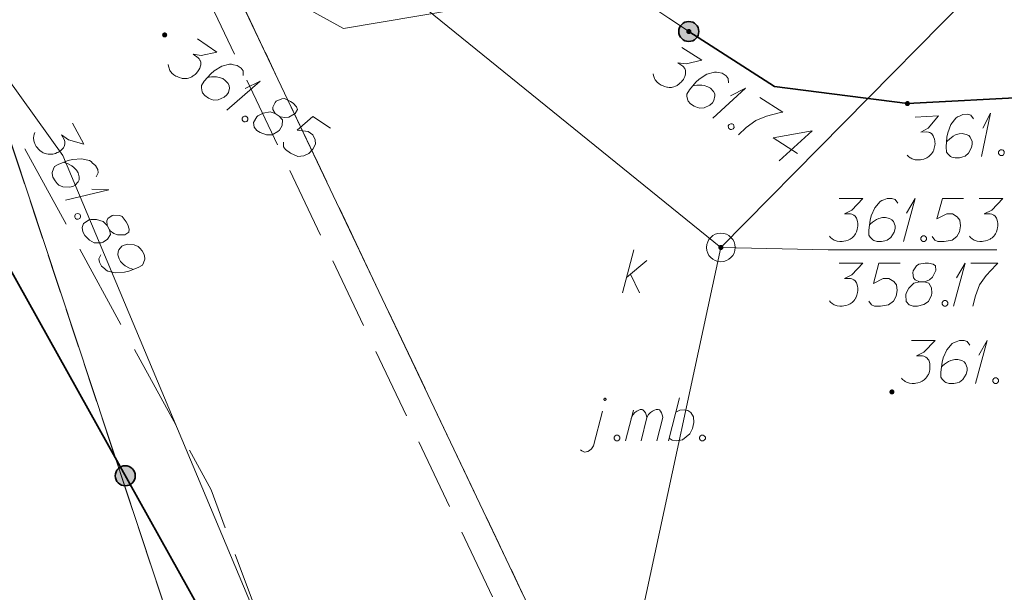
# Model space of a CAD drawing. Header units: metres. Extents: x 5554594 to 5556205, y 5636132 to 5636668.
# Tile 158 of 168: x 5555513 to 5555531, y 5636418 to 5636428. Entities that reach past the tile are written whole.
import ezdxf

# ---------------------------------------------------------------- set-up
doc = ezdxf.new("R2010")
doc.units = ezdxf.units.M
doc.header["$MEASUREMENT"] = 0
doc.header["$XCLIPFRAME"] = 0
for name, pattern in [('05-linia 2.5 1', [1.75, 1.25, -0.5]), ('L_0_06', [2, 1.5, -0.5]), ('PRZER1-1', [2, 1, -1]), ('PRZER3-1', [4, 3, -1])]:
    doc.linetypes.add(name, pattern=pattern)
for name, color, linetype, lineweight in [('#digitalizacja', 7, 'Continuous', 18), ('#RASTER', 7, 'Continuous', 18), ('#skartowane', 7, 'Continuous', 18), ('#ZUDP', 7, 'Continuous', 18)]:
    doc.layers.add(name, color=color, linetype=linetype, lineweight=lineweight)
for name, color, linetype, lineweight, true_color in [('GESDZI', 18, 'Continuous', 18, 0x0a0909), ('GESKKL', 96, 'PRZER3-1', 18, 0x008000), ('GESUZY', 96, 'PRZER1-1', 18, 0x008000), ('GULENN', 1, 'Continuous', 18, 0xff0000)]:
    doc.layers.add(name, color=color, linetype=linetype, lineweight=lineweight, true_color=true_color)
picture_1 = doc.add_image_def('image2.tif', size_in_pixel=(18897, 11811))

# ---------------------------------------------------------------- blocks, each defined once
blk = doc.blocks.new('*U261')
at = {"layer": '#skartowane', "color": 7, "linetype": 'ByBlock', "lineweight": 18}
blk.add_line((5555523.374, 5636420.686), (5555523.533, 5636421.295), dxfattribs=at)
at = {"layer": '#skartowane', "color": 7, "linetype": 'ByBlock', "lineweight": 18, "flags": 128}
for points in [[(5555523.593, 5636421.501), (5555523.593, 5636421.503), (5555523.593, 5636421.505), (5555523.593, 5636421.507), (5555523.592, 5636421.509), (5555523.591, 5636421.511), (5555523.59, 5636421.512), (5555523.589, 5636421.514), (5555523.587, 5636421.515), (5555523.586, 5636421.516), (5555523.584, 5636421.517), (5555523.582, 5636421.518), (5555523.581, 5636421.519), (5555523.579, 5636421.52), (5555523.577, 5636421.52), (5555523.575, 5636421.52), (5555523.573, 5636421.52), (5555523.571, 5636421.52), (5555523.569, 5636421.519), (5555523.567, 5636421.518), (5555523.565, 5636421.517), (5555523.564, 5636421.516), (5555523.562, 5636421.515), (5555523.561, 5636421.514), (5555523.56, 5636421.512), (5555523.559, 5636421.511), (5555523.558, 5636421.509), (5555523.557, 5636421.507), (5555523.556, 5636421.505), (5555523.556, 5636421.503), (5555523.556, 5636421.501), (5555523.556, 5636421.499), (5555523.556, 5636421.497), (5555523.557, 5636421.496), (5555523.558, 5636421.494), (5555523.559, 5636421.492), (5555523.56, 5636421.49), (5555523.561, 5636421.489), (5555523.562, 5636421.487), (5555523.564, 5636421.486), (5555523.565, 5636421.485), (5555523.567, 5636421.484), (5555523.569, 5636421.484), (5555523.571, 5636421.483), (5555523.573, 5636421.483), (5555523.575, 5636421.483), (5555523.577, 5636421.483), (5555523.579, 5636421.483), (5555523.581, 5636421.484), (5555523.582, 5636421.484), (5555523.584, 5636421.485), (5555523.586, 5636421.486), (5555523.587, 5636421.487), (5555523.589, 5636421.489), (5555523.59, 5636421.49), (5555523.591, 5636421.492), (5555523.592, 5636421.494), (5555523.593, 5636421.496), (5555523.593, 5636421.497), (5555523.593, 5636421.499), (5555523.593, 5636421.501)], [(5555523.15, 5636420.616), (5555523.173, 5636420.598), (5555523.22, 5636420.58), (5555523.274, 5636420.586), (5555523.303, 5636420.604), (5555523.339, 5636420.633), (5555523.374, 5636420.686)]]:
    blk.add_lwpolyline(points, dxfattribs=at)
blk = doc.blocks.new('*U262')
at = {"layer": '#skartowane', "color": 7, "linetype": 'ByBlock', "lineweight": 18}
for p, q in [((5555523.935, 5636420.775), (5555524.071, 5636421.312)), ((5555524.207, 5636420.775), (5555524.307, 5636421.183))]:
    blk.add_line(p, q, dxfattribs=at)
at = {"layer": '#skartowane', "color": 7, "linetype": 'ByBlock', "lineweight": 18, "flags": 128}
blk.add_lwpolyline([(5555524.035, 5636421.171), (5555524.065, 5636421.236), (5555524.094, 5636421.271), (5555524.13, 5636421.295), (5555524.165, 5636421.312), (5555524.189, 5636421.324), (5555524.224, 5636421.324), (5555524.236, 5636421.318), (5555524.26, 5636421.295), (5555524.283, 5636421.265), (5555524.301, 5636421.212), (5555524.307, 5636421.183), (5555524.336, 5636421.236), (5555524.372, 5636421.271), (5555524.407, 5636421.295), (5555524.443, 5636421.312), (5555524.472, 5636421.324), (5555524.502, 5636421.324), (5555524.525, 5636421.318), (5555524.543, 5636421.295), (5555524.561, 5636421.265), (5555524.579, 5636421.212), (5555524.585, 5636421.183), (5555524.484, 5636420.775)], dxfattribs=at)
blk = doc.blocks.new('*U263')
at = {"layer": '#skartowane', "color": 7, "linetype": 'ByBlock', "lineweight": 18}
blk.add_line((5555524.685, 5636420.775), (5555524.88, 5636421.525), dxfattribs=at)
at = {"layer": '#skartowane', "color": 7, "linetype": 'ByBlock', "lineweight": 18, "flags": 128}
blk.add_lwpolyline([(5555524.815, 5636421.277), (5555524.886, 5636421.312), (5555524.963, 5636421.318), (5555525.022, 5636421.306), (5555525.075, 5636421.271), (5555525.122, 5636421.194), (5555525.128, 5636421.094), (5555525.104, 5636420.988), (5555525.057, 5636420.899), (5555524.927, 5636420.793), (5555524.827, 5636420.775), (5555524.75, 5636420.787), (5555524.697, 5636420.822)], dxfattribs=at)
blk = doc.blocks.new('*U281')
at = {"layer": '#skartowane', "color": 7, "linetype": 'ByBlock', "lineweight": 18}
for q in [(5555530.053, 5636421.778), (5555530.106, 5636422.274)]:
    blk.add_line((5555530.253, 5636422.528), q, dxfattribs=at)
blk = doc.blocks.new('*U291')
at = {"layer": '#skartowane', "color": 7, "linetype": 'ByBlock', "lineweight": 18}
for q in [(5555516.964, 5636426.553), (5555517.285, 5636426.936)]:
    blk.add_line((5555517.549, 5636427.064), q, dxfattribs=at)
blk = doc.blocks.new('*U292')
at = {"layer": '#skartowane', "color": 7, "linetype": 'ByBlock', "lineweight": 18}
for q in [(5555514.608, 5636425.173), (5555514.148, 5636424.982)]:
    blk.add_line((5555514.902, 5636425.165), q, dxfattribs=at)
blk = doc.blocks.new('*U297')
at = {"layer": '#skartowane', "color": 7, "linetype": 'ByBlock', "lineweight": 18}
for q in [(5555530.154, 5636425.744), (5555530.18, 5636426.242)]:
    blk.add_line((5555530.314, 5636426.504), q, dxfattribs=at)
blk = doc.blocks.new('*U1591')
at = {"layer": '#digitalizacja', "color": 36, "linetype": 'ByBlock', "lineweight": 18, "true_color": 0x803300}
for p, q in [((5555523.881, 5636423.364), (5555524.082, 5636424.114)), ((5555523.952, 5636423.629), (5555524.306, 5636423.925)), ((5555524.022, 5636423.688), (5555524.176, 5636423.364))]:
    blk.add_line(p, q, dxfattribs=at)
blk = doc.blocks.new('*U1592')
at = {"layer": '#digitalizacja', "color": 36, "linetype": 'ByBlock', "lineweight": 18, "true_color": 0x803300}
for q in [(5555528.792, 5636424.259), (5555528.845, 5636424.755)]:
    blk.add_line((5555528.993, 5636425.009), q, dxfattribs=at)
blk = doc.blocks.new('*U1593')
at = {"layer": '#digitalizacja', "color": 36, "linetype": 'ByBlock', "lineweight": 18, "true_color": 0x803300}
for q in [(5555529.666, 5636423.13), (5555529.719, 5636423.626)]:
    blk.add_line((5555529.867, 5636423.88), q, dxfattribs=at)
blk = doc.blocks.new('*U1679')
at = {"layer": '#skartowane', "color": 7, "linetype": 'ByBlock', "lineweight": 18}
for q in [(5555525.457, 5636426.415), (5555525.769, 5636426.804)]:
    blk.add_line((5555526.031, 5636426.938), q, dxfattribs=at)

msp = doc.modelspace()

# ---------------------------------------------------------------- hatches: boundary and pattern name
at = {"layer": '#digitalizacja', "linetype": 'Continuous', "lineweight": 18}
h = msp.add_hatch(color=7, dxfattribs=at)
edge = h.paths.add_edge_path()
edge.add_arc((5555525.6, 5636424.155), 0.045, 0, 360)
at = {"layer": '#skartowane', "linetype": 'Continuous', "lineweight": 35}
h = msp.add_hatch(color=7, dxfattribs=at)
edge = h.paths.add_edge_path()
edge.add_arc((5555525.04, 5636427.93), 0.175, 0, 360)
at = {"layer": '#skartowane', "linetype": 'Continuous', "lineweight": 18}
h = msp.add_hatch(color=7, dxfattribs=at)
edge = h.paths.add_edge_path()
edge.add_arc((5555525.04, 5636427.93), 0.045, 0, 360)
h = msp.add_hatch(color=7, dxfattribs=at)
edge = h.paths.add_edge_path()
edge.add_arc((5555515.88, 5636427.87), 0.045, 0, 360)
h = msp.add_hatch(color=7, dxfattribs=at)
edge = h.paths.add_edge_path()
edge.add_arc((5555528.86, 5636426.67), 0.045, 0, 360)
h = msp.add_hatch(color=7, dxfattribs=at)
edge = h.paths.add_edge_path()
edge.add_arc((5555528.59, 5636421.63), 0.045, 0, 360)
at = {"layer": '#skartowane', "linetype": 'Continuous', "lineweight": 35}
h = msp.add_hatch(color=7, dxfattribs=at)
edge = h.paths.add_edge_path()
edge.add_arc((5555515.192, 5636420.164), 0.175, 0, 360)

# ---------------------------------------------------------------- linework, layer by layer
at = {"layer": '#digitalizacja', "color": 36, "linetype": 'Continuous', "lineweight": 18, "true_color": 0x803300}
for p, q in [((5555497.54, 5636446.88), (5555525.6, 5636424.155)), ((5555525.6, 5636424.155), (5555538.864, 5636437.616)), ((5555525.6, 5636424.155), (5555518.151, 5636389.61))]:
    msp.add_line(p, q, dxfattribs=at)
at = {"layer": '#digitalizacja', "color": 5, "linetype": 'Continuous', "lineweight": 18, "flags": 128}
msp.add_lwpolyline([(5555526.327, 5636438.276), (5555521.638, 5636428.426), (5555519.005, 5636427.984), (5555517.838, 5636428.631), (5555496.921, 5636445.974)], dxfattribs=at)
at = {"layer": '#digitalizacja', "color": 36, "linetype": 'Continuous', "lineweight": 18, "true_color": 0x803300, "flags": 128}
for points in [[(5555527.67, 5636425.009), (5555528.083, 5636425.009), (5555527.888, 5636424.809), (5555527.759, 5636424.744), (5555527.865, 5636424.744), (5555527.888, 5636424.738), (5555527.9, 5636424.732), (5555527.912, 5636424.726), (5555527.924, 5636424.72), (5555527.947, 5636424.702), (5555527.959, 5636424.684), (5555527.971, 5636424.667), (5555527.977, 5636424.649), (5555527.989, 5636424.608), (5555527.995, 5636424.572), (5555527.995, 5636424.555), (5555527.995, 5636424.531), (5555527.989, 5636424.496), (5555527.983, 5636424.472), (5555527.977, 5636424.448), (5555527.971, 5636424.431), (5555527.965, 5636424.419), (5555527.959, 5636424.407), (5555527.953, 5636424.395), (5555527.942, 5636424.377), (5555527.924, 5636424.354), (5555527.906, 5636424.336), (5555527.894, 5636424.324), (5555527.877, 5636424.312), (5555527.859, 5636424.301), (5555527.835, 5636424.289), (5555527.824, 5636424.283), (5555527.782, 5636424.271), (5555527.747, 5636424.265), (5555527.723, 5636424.259), (5555527.682, 5636424.259), (5555527.635, 5636424.265), (5555527.617, 5636424.271), (5555527.599, 5636424.277), (5555527.581, 5636424.283), (5555527.564, 5636424.295), (5555527.546, 5636424.307), (5555527.516, 5636424.33), (5555527.499, 5636424.354)], [(5555528.692, 5636424.927), (5555528.644, 5636424.992), (5555528.591, 5636425.009), (5555528.509, 5636425.009), (5555528.449, 5636424.986), (5555528.414, 5636424.974), (5555528.384, 5636424.956), (5555528.29, 5636424.85), (5555528.225, 5636424.708), (5555528.207, 5636424.631), (5555528.184, 5636424.46), (5555528.184, 5636424.372), (5555528.207, 5636424.336), (5555528.255, 5636424.289), (5555528.272, 5636424.277), (5555528.331, 5636424.259), (5555528.408, 5636424.259), (5555528.467, 5636424.271), (5555528.509, 5636424.283), (5555528.568, 5636424.33), (5555528.627, 5636424.425), (5555528.644, 5636424.484), (5555528.644, 5636424.531), (5555528.615, 5636424.608), (5555528.591, 5636424.637), (5555528.55, 5636424.661), (5555528.479, 5636424.679), (5555528.426, 5636424.679), (5555528.361, 5636424.661), (5555528.32, 5636424.643), (5555528.249, 5636424.596), (5555528.213, 5636424.566), (5555528.195, 5636424.549)], [(5555529.843, 5636425.009), (5555529.471, 5636425.009), (5555529.376, 5636424.655), (5555529.548, 5636424.744), (5555529.648, 5636424.744), (5555529.731, 5636424.69), (5555529.778, 5636424.631), (5555529.79, 5636424.531), (5555529.772, 5636424.431), (5555529.725, 5636424.348), (5555529.642, 5636424.283), (5555529.5, 5636424.259), (5555529.394, 5636424.259), (5555529.341, 5636424.283), (5555529.294, 5636424.348)], [(5555530.115, 5636425.009), (5555530.528, 5636425.009), (5555530.333, 5636424.809), (5555530.203, 5636424.744), (5555530.309, 5636424.744), (5555530.333, 5636424.738), (5555530.345, 5636424.732), (5555530.357, 5636424.726), (5555530.368, 5636424.72), (5555530.392, 5636424.702), (5555530.404, 5636424.684), (5555530.416, 5636424.667), (5555530.422, 5636424.649), (5555530.433, 5636424.608), (5555530.439, 5636424.572), (5555530.439, 5636424.555), (5555530.439, 5636424.531), (5555530.433, 5636424.496), (5555530.428, 5636424.472), (5555530.422, 5636424.448), (5555530.416, 5636424.431), (5555530.41, 5636424.419), (5555530.404, 5636424.407), (5555530.398, 5636424.395), (5555530.386, 5636424.377), (5555530.368, 5636424.354), (5555530.351, 5636424.336), (5555530.339, 5636424.324), (5555530.321, 5636424.312), (5555530.304, 5636424.301), (5555530.28, 5636424.289), (5555530.268, 5636424.283), (5555530.227, 5636424.271), (5555530.191, 5636424.265), (5555530.168, 5636424.259), (5555530.126, 5636424.259), (5555530.079, 5636424.265), (5555530.061, 5636424.271), (5555530.044, 5636424.277), (5555530.026, 5636424.283), (5555530.008, 5636424.295), (5555529.991, 5636424.307), (5555529.961, 5636424.33), (5555529.943, 5636424.354)], [(5555529.128, 5636424.36), (5555529.158, 5636424.36), (5555529.176, 5636424.348), (5555529.193, 5636424.324), (5555529.193, 5636424.295), (5555529.176, 5636424.271), (5555529.158, 5636424.259), (5555529.128, 5636424.259), (5555529.111, 5636424.271), (5555529.093, 5636424.295), (5555529.093, 5636424.324), (5555529.111, 5636424.348), (5555529.128, 5636424.36)], [(5555527.67, 5636423.88), (5555528.083, 5636423.88), (5555527.888, 5636423.679), (5555527.759, 5636423.614), (5555527.865, 5636423.614), (5555527.888, 5636423.608), (5555527.9, 5636423.602), (5555527.912, 5636423.596), (5555527.924, 5636423.59), (5555527.947, 5636423.573), (5555527.959, 5636423.555), (5555527.971, 5636423.537), (5555527.977, 5636423.519), (5555527.989, 5636423.478), (5555527.995, 5636423.443), (5555527.995, 5636423.425), (5555527.995, 5636423.401), (5555527.989, 5636423.366), (5555527.983, 5636423.342), (5555527.977, 5636423.319), (5555527.971, 5636423.301), (5555527.965, 5636423.289), (5555527.959, 5636423.277), (5555527.953, 5636423.266), (5555527.942, 5636423.248), (5555527.924, 5636423.224), (5555527.906, 5636423.206), (5555527.894, 5636423.195), (5555527.877, 5636423.183), (5555527.859, 5636423.171), (5555527.835, 5636423.159), (5555527.824, 5636423.153), (5555527.782, 5636423.141), (5555527.747, 5636423.136), (5555527.723, 5636423.13), (5555527.682, 5636423.13), (5555527.635, 5636423.136), (5555527.617, 5636423.141), (5555527.599, 5636423.147), (5555527.581, 5636423.153), (5555527.564, 5636423.165), (5555527.546, 5636423.177), (5555527.516, 5636423.201), (5555527.499, 5636423.224)], [(5555528.733, 5636423.88), (5555528.361, 5636423.88), (5555528.266, 5636423.525), (5555528.438, 5636423.614), (5555528.538, 5636423.614), (5555528.621, 5636423.561), (5555528.668, 5636423.502), (5555528.68, 5636423.401), (5555528.662, 5636423.301), (5555528.615, 5636423.218), (5555528.532, 5636423.153), (5555528.39, 5636423.13), (5555528.284, 5636423.13), (5555528.231, 5636423.153), (5555528.184, 5636423.218)], [(5555529.069, 5636423.555), (5555529.152, 5636423.555), (5555529.176, 5636423.561), (5555529.247, 5636423.59), (5555529.3, 5636423.637), (5555529.359, 5636423.75), (5555529.353, 5636423.832), (5555529.312, 5636423.862), (5555529.229, 5636423.88), (5555529.17, 5636423.88), (5555529.058, 5636423.862), (5555529.022, 5636423.832), (5555528.963, 5636423.744), (5555528.957, 5636423.714), (5555528.969, 5636423.626), (5555528.993, 5636423.59), (5555529.069, 5636423.555), (5555528.975, 5636423.531), (5555528.886, 5636423.443), (5555528.839, 5636423.354), (5555528.833, 5636423.325), (5555528.839, 5636423.212), (5555528.892, 5636423.153), (5555528.963, 5636423.13), (5555529.034, 5636423.13), (5555529.146, 5636423.159), (5555529.229, 5636423.212), (5555529.282, 5636423.319), (5555529.288, 5636423.354), (5555529.282, 5636423.449), (5555529.235, 5636423.531), (5555529.152, 5636423.555)], [(5555529.967, 5636423.88), (5555530.439, 5636423.88), (5555530.41, 5636423.85), (5555530.239, 5636423.667), (5555530.12, 5636423.502), (5555530.05, 5636423.307), (5555530.002, 5636423.13)], [(5555529.5, 5636423.23), (5555529.53, 5636423.23), (5555529.548, 5636423.218), (5555529.565, 5636423.195), (5555529.565, 5636423.165), (5555529.548, 5636423.141), (5555529.53, 5636423.13), (5555529.5, 5636423.13), (5555529.483, 5636423.141), (5555529.465, 5636423.165), (5555529.465, 5636423.195), (5555529.483, 5636423.218), (5555529.5, 5636423.23)]]:
    msp.add_lwpolyline(points, dxfattribs=at)
at = {"layer": '#digitalizacja', "color": 7, "linetype": 'Continuous', "lineweight": 18, "flags": 128}
msp.add_lwpolyline([(5555530.422, 5636424.116), (5555527.478, 5636424.116), (5555525.6, 5636424.155)], dxfattribs=at)
at = {"layer": '#digitalizacja', "color": 36, "linetype": 'Continuous', "lineweight": 18, "true_color": 0x803300}
msp.add_circle((5555525.6, 5636424.155), 0.25, dxfattribs=at)
at = {"layer": '#skartowane', "color": 7, "linetype": 'Continuous', "lineweight": 18}
msp.add_line((5555521.33, 5636430.42), (5555525.04, 5636427.93), dxfattribs=at)
at = {"layer": '#skartowane', "color": 7, "linetype": 'L_0_06', "lineweight": 18, "flags": 128}
msp.add_lwpolyline([(5555523.62, 5636400.34), (5555522.93, 5636399.83), (5555521.94, 5636396.63), (5555519.13, 5636396.98), (5555520.4, 5636407.92), (5555519.76, 5636408.76), (5555518.17, 5636415.97), (5555516.69, 5636419.92), (5555513.22, 5636426.28), (5555507.7, 5636431.28), (5555495.03, 5636442.55), (5555497.55, 5636445.67), (5555510.37, 5636434.83), (5555515.51, 5636430.51), (5555517.4, 5636429.99), (5555519.91, 5636429.73), (5555521.33, 5636430.42), (5555525.04, 5636427.93), (5555526.54, 5636426.97), (5555528.86, 5636426.67), (5555531.07, 5636426.79), (5555533.23, 5636427.66), (5555535.2, 5636426.14), (5555526.67, 5636409.15), (5555526.12, 5636407.57), (5555526.26, 5636407.12), (5555523.62, 5636400.34)], close=True, dxfattribs=at)
at = {"layer": '#skartowane', "color": 7, "linetype": 'Continuous', "lineweight": 35, "flags": 128}
for points in [[(5555533.23, 5636427.66), (5555531.07, 5636426.79), (5555528.86, 5636426.67), (5555526.54, 5636426.97), (5555525.04, 5636427.93)], [(5555518.7, 5636408.83), (5555517.02, 5636416.89), (5555511.71, 5636426.4), (5555500.48, 5636427.66)]]:
    msp.add_lwpolyline(points, dxfattribs=at)
at = {"layer": '#skartowane', "color": 7, "linetype": 'Continuous', "lineweight": 18, "flags": 128}
for points in [[(5555516.451, 5636427.801), (5555516.794, 5636427.571), (5555516.52, 5636427.513), (5555516.376, 5636427.531), (5555516.464, 5636427.472), (5555516.481, 5636427.454), (5555516.487, 5636427.443), (5555516.494, 5636427.431), (5555516.5, 5636427.42), (5555516.51, 5636427.392), (5555516.51, 5636427.37), (5555516.51, 5636427.349), (5555516.505, 5636427.331), (5555516.492, 5636427.29), (5555516.477, 5636427.258), (5555516.467, 5636427.243), (5555516.454, 5636427.223), (5555516.429, 5636427.197), (5555516.411, 5636427.181), (5555516.393, 5636427.164), (5555516.378, 5636427.153), (5555516.367, 5636427.147), (5555516.355, 5636427.14), (5555516.344, 5636427.134), (5555516.324, 5636427.125), (5555516.296, 5636427.116), (5555516.272, 5636427.111), (5555516.255, 5636427.108), (5555516.234, 5636427.108), (5555516.213, 5636427.108), (5555516.186, 5636427.111), (5555516.173, 5636427.113), (5555516.132, 5636427.126), (5555516.1, 5636427.141), (5555516.077, 5636427.149), (5555516.043, 5636427.172), (5555516.007, 5636427.203), (5555515.995, 5636427.218), (5555515.984, 5636427.233), (5555515.972, 5636427.248), (5555515.964, 5636427.267), (5555515.956, 5636427.287), (5555515.945, 5636427.323), (5555515.943, 5636427.353)], [(5555524.916, 5636427.651), (5555525.265, 5636427.428), (5555524.992, 5636427.364), (5555524.848, 5636427.38), (5555524.937, 5636427.322), (5555524.954, 5636427.305), (5555524.961, 5636427.293), (5555524.968, 5636427.282), (5555524.974, 5636427.271), (5555524.985, 5636427.243), (5555524.985, 5636427.222), (5555524.985, 5636427.2), (5555524.981, 5636427.182), (5555524.969, 5636427.141), (5555524.954, 5636427.108), (5555524.945, 5636427.093), (5555524.932, 5636427.073), (5555524.908, 5636427.047), (5555524.89, 5636427.03), (5555524.873, 5636427.013), (5555524.858, 5636427.001), (5555524.847, 5636426.995), (5555524.835, 5636426.988), (5555524.824, 5636426.981), (5555524.805, 5636426.973), (5555524.777, 5636426.962), (5555524.753, 5636426.957), (5555524.736, 5636426.953), (5555524.715, 5636426.953), (5555524.694, 5636426.952), (5555524.667, 5636426.955), (5555524.654, 5636426.957), (5555524.613, 5636426.969), (5555524.58, 5636426.983), (5555524.557, 5636426.991), (5555524.522, 5636427.013), (5555524.486, 5636427.044), (5555524.474, 5636427.058), (5555524.462, 5636427.073), (5555524.45, 5636427.087), (5555524.442, 5636427.107), (5555524.433, 5636427.126), (5555524.421, 5636427.162), (5555524.419, 5636427.191)], [(5555517.253, 5636427.163), (5555517.25, 5636427.244), (5555517.216, 5636427.288), (5555517.147, 5636427.334), (5555517.085, 5636427.347), (5555517.049, 5636427.357), (5555517.014, 5636427.359), (5555516.877, 5636427.323), (5555516.744, 5636427.242), (5555516.686, 5636427.188), (5555516.571, 5636427.059), (5555516.522, 5636426.986), (5555516.522, 5636426.943), (5555516.535, 5636426.877), (5555516.543, 5636426.858), (5555516.582, 5636426.81), (5555516.646, 5636426.767), (5555516.701, 5636426.744), (5555516.742, 5636426.731), (5555516.817, 5636426.737), (5555516.919, 5636426.783), (5555516.967, 5636426.822), (5555516.993, 5636426.861), (5555517.011, 5636426.941), (5555517.008, 5636426.979), (5555516.987, 5636427.022), (5555516.938, 5636427.076), (5555516.894, 5636427.106), (5555516.83, 5636427.127), (5555516.786, 5636427.135), (5555516.701, 5636427.136), (5555516.655, 5636427.131), (5555516.63, 5636427.126)], [(5555525.732, 5636427.031), (5555525.728, 5636427.111), (5555525.692, 5636427.155), (5555525.623, 5636427.199), (5555525.56, 5636427.211), (5555525.524, 5636427.22), (5555525.49, 5636427.221), (5555525.353, 5636427.183), (5555525.222, 5636427.098), (5555525.165, 5636427.043), (5555525.053, 5636426.912), (5555525.005, 5636426.837), (5555525.006, 5636426.795), (5555525.021, 5636426.729), (5555525.029, 5636426.71), (5555525.069, 5636426.663), (5555525.134, 5636426.622), (5555525.19, 5636426.6), (5555525.231, 5636426.587), (5555525.306, 5636426.595), (5555525.407, 5636426.643), (5555525.454, 5636426.683), (5555525.479, 5636426.723), (5555525.496, 5636426.804), (5555525.492, 5636426.841), (5555525.47, 5636426.883), (5555525.42, 5636426.937), (5555525.375, 5636426.965), (5555525.311, 5636426.985), (5555525.266, 5636426.993), (5555525.181, 5636426.991), (5555525.135, 5636426.985), (5555525.111, 5636426.98)], [(5555517.814, 5636426.495), (5555517.883, 5636426.449), (5555517.906, 5636426.441), (5555517.981, 5636426.426), (5555518.051, 5636426.435), (5555518.163, 5636426.496), (5555518.204, 5636426.568), (5555518.186, 5636426.615), (5555518.127, 5636426.676), (5555518.078, 5636426.709), (5555517.975, 5636426.757), (5555517.93, 5636426.752), (5555517.831, 5636426.711), (5555517.81, 5636426.69), (5555517.77, 5636426.61), (5555517.77, 5636426.567), (5555517.814, 5636426.495), (5555517.722, 5636426.528), (5555517.6, 5636426.504), (5555517.511, 5636426.457), (5555517.49, 5636426.436), (5555517.432, 5636426.339), (5555517.443, 5636426.26), (5555517.489, 5636426.201), (5555517.548, 5636426.162), (5555517.657, 5636426.124), (5555517.756, 5636426.122), (5555517.859, 5636426.181), (5555517.884, 5636426.207), (5555517.931, 5636426.288), (5555517.938, 5636426.383), (5555517.883, 5636426.449)], [(5555526.284, 5636426.776), (5555526.682, 5636426.521), (5555526.641, 5636426.512), (5555526.398, 5636426.45), (5555526.21, 5636426.375), (5555526.045, 5636426.249), (5555525.91, 5636426.125)], [(5555517.3, 5636426.449), (5555517.324, 5636426.433), (5555517.332, 5636426.413), (5555517.334, 5636426.384), (5555517.317, 5636426.359), (5555517.289, 5636426.349), (5555517.268, 5636426.349), (5555517.244, 5636426.366), (5555517.236, 5636426.386), (5555517.234, 5636426.415), (5555517.25, 5636426.44), (5555517.278, 5636426.449), (5555517.3, 5636426.449)], [(5555518.78, 5636426.238), (5555518.471, 5636426.446), (5555518.195, 5636426.204), (5555518.386, 5636426.182), (5555518.47, 5636426.126), (5555518.509, 5636426.036), (5555518.515, 5636425.961), (5555518.469, 5636425.871), (5555518.398, 5636425.797), (5555518.313, 5636425.755), (5555518.208, 5636425.747), (5555518.077, 5636425.806), (5555517.989, 5636425.866), (5555517.958, 5636425.915), (5555517.955, 5636425.995)], [(5555528.993, 5636426.432), (5555529.406, 5636426.454), (5555529.222, 5636426.243), (5555529.096, 5636426.171), (5555529.202, 5636426.177), (5555529.226, 5636426.172), (5555529.238, 5636426.167), (5555529.25, 5636426.162), (5555529.262, 5636426.157), (5555529.287, 5636426.14), (5555529.3, 5636426.123), (5555529.312, 5636426.106), (5555529.319, 5636426.089), (5555529.333, 5636426.048), (5555529.341, 5636426.013), (5555529.342, 5636425.995), (5555529.343, 5636425.972), (5555529.339, 5636425.936), (5555529.335, 5636425.912), (5555529.33, 5636425.888), (5555529.325, 5636425.87), (5555529.32, 5636425.858), (5555529.315, 5636425.846), (5555529.309, 5636425.834), (5555529.299, 5636425.816), (5555529.282, 5636425.791), (5555529.265, 5636425.772), (5555529.254, 5636425.76), (5555529.237, 5636425.747), (5555529.22, 5636425.735), (5555529.197, 5636425.721), (5555529.186, 5636425.715), (5555529.145, 5636425.701), (5555529.11, 5636425.693), (5555529.087, 5636425.686), (5555529.045, 5636425.684), (5555528.998, 5636425.687), (5555528.98, 5636425.692), (5555528.962, 5636425.697), (5555528.944, 5636425.702), (5555528.926, 5636425.713), (5555528.907, 5636425.723), (5555528.877, 5636425.745), (5555528.858, 5636425.768)], [(5555530.018, 5636426.405), (5555529.967, 5636426.467), (5555529.913, 5636426.482), (5555529.83, 5636426.477), (5555529.773, 5636426.451), (5555529.738, 5636426.437), (5555529.709, 5636426.417), (5555529.621, 5636426.306), (5555529.564, 5636426.161), (5555529.55, 5636426.084), (5555529.536, 5636425.911), (5555529.541, 5636425.823), (5555529.566, 5636425.789), (5555529.616, 5636425.744), (5555529.634, 5636425.733), (5555529.694, 5636425.719), (5555529.771, 5636425.723), (5555529.829, 5636425.738), (5555529.87, 5636425.752), (5555529.926, 5636425.802), (5555529.98, 5636425.9), (5555529.994, 5636425.96), (5555529.992, 5636426.007), (5555529.958, 5636426.082), (5555529.933, 5636426.11), (5555529.89, 5636426.132), (5555529.819, 5636426.146), (5555529.766, 5636426.143), (5555529.702, 5636426.121), (5555529.661, 5636426.102), (5555529.593, 5636426.05), (5555529.56, 5636426.019), (5555529.543, 5636426)], [(5555514.269, 5636426.326), (5555514.467, 5636425.963), (5555514.197, 5636426.038), (5555514.078, 5636426.121), (5555514.129, 5636426.028), (5555514.135, 5636426.004), (5555514.135, 5636425.991), (5555514.136, 5636425.978), (5555514.136, 5636425.965), (5555514.132, 5636425.936), (5555514.122, 5636425.917), (5555514.112, 5636425.898), (5555514.099, 5636425.884), (5555514.069, 5636425.854), (5555514.041, 5636425.832), (5555514.025, 5636425.823), (5555514.004, 5636425.812), (5555513.97, 5636425.8), (5555513.947, 5636425.794), (5555513.923, 5636425.788), (5555513.905, 5636425.785), (5555513.892, 5636425.784), (5555513.878, 5636425.784), (5555513.865, 5636425.783), (5555513.844, 5636425.785), (5555513.815, 5636425.789), (5555513.791, 5636425.796), (5555513.775, 5636425.801), (5555513.756, 5636425.811), (5555513.737, 5636425.821), (5555513.715, 5636425.836), (5555513.704, 5636425.844), (5555513.674, 5636425.874), (5555513.652, 5636425.903), (5555513.636, 5636425.92), (5555513.616, 5636425.957), (5555513.598, 5636426.001), (5555513.595, 5636426.019), (5555513.592, 5636426.038), (5555513.589, 5636426.056), (5555513.59, 5636426.077), (5555513.592, 5636426.099), (5555513.599, 5636426.136), (5555513.611, 5636426.163)], [(5555525.795, 5636426.318), (5555525.82, 5636426.302), (5555525.828, 5636426.282), (5555525.83, 5636426.253), (5555525.814, 5636426.228), (5555525.787, 5636426.218), (5555525.766, 5636426.217), (5555525.741, 5636426.233), (5555525.732, 5636426.253), (5555525.73, 5636426.282), (5555525.746, 5636426.307), (5555525.773, 5636426.317), (5555525.795, 5636426.318)], [(5555526.94, 5636425.795), (5555526.512, 5636426.069), (5555527.194, 5636426.193), (5555526.621, 5636425.67)], [(5555530.485, 5636425.862), (5555530.514, 5636425.864), (5555530.532, 5636425.853), (5555530.551, 5636425.83), (5555530.553, 5636425.801), (5555530.537, 5636425.776), (5555530.52, 5636425.764), (5555530.49, 5636425.762), (5555530.472, 5636425.773), (5555530.453, 5636425.795), (5555530.451, 5636425.825), (5555530.468, 5636425.85), (5555530.485, 5636425.862)], [(5555514.685, 5636425.39), (5555514.72, 5636425.462), (5555514.71, 5636425.518), (5555514.67, 5636425.59), (5555514.621, 5636425.631), (5555514.594, 5636425.656), (5555514.564, 5636425.674), (5555514.426, 5636425.706), (5555514.27, 5636425.695), (5555514.194, 5636425.674), (5555514.033, 5636425.612), (5555513.955, 5636425.57), (5555513.935, 5636425.532), (5555513.916, 5636425.468), (5555513.914, 5636425.447), (5555513.927, 5636425.386), (5555513.964, 5636425.319), (5555514.002, 5636425.273), (5555514.033, 5636425.242), (5555514.102, 5636425.213), (5555514.214, 5636425.206), (5555514.274, 5636425.219), (5555514.315, 5636425.242), (5555514.369, 5636425.305), (5555514.383, 5636425.339), (5555514.384, 5636425.387), (5555514.366, 5636425.458), (5555514.34, 5636425.504), (5555514.294, 5636425.553), (5555514.258, 5636425.581), (5555514.183, 5636425.62), (5555514.14, 5636425.637), (5555514.116, 5636425.644)], [(5555514.397, 5636424.735), (5555514.411, 5636424.709), (5555514.409, 5636424.688), (5555514.397, 5636424.661), (5555514.371, 5636424.647), (5555514.342, 5636424.651), (5555514.323, 5636424.661), (5555514.309, 5636424.687), (5555514.311, 5636424.708), (5555514.323, 5636424.735), (5555514.349, 5636424.749), (5555514.378, 5636424.745), (5555514.397, 5636424.735)], [(5555514.874, 5636424.538), (5555514.914, 5636424.465), (5555514.93, 5636424.447), (5555514.99, 5636424.399), (5555515.057, 5636424.375), (5555515.184, 5636424.377), (5555515.254, 5636424.422), (5555515.26, 5636424.472), (5555515.236, 5636424.553), (5555515.208, 5636424.605), (5555515.138, 5636424.695), (5555515.095, 5636424.712), (5555514.989, 5636424.722), (5555514.961, 5636424.713), (5555514.888, 5636424.66), (5555514.869, 5636424.622), (5555514.874, 5636424.538), (5555514.808, 5636424.61), (5555514.688, 5636424.645), (5555514.588, 5636424.644), (5555514.559, 5636424.635), (5555514.463, 5636424.576), (5555514.437, 5636424.501), (5555514.45, 5636424.428), (5555514.484, 5636424.365), (5555514.564, 5636424.281), (5555514.65, 5636424.234), (5555514.769, 5636424.238), (5555514.803, 5636424.25), (5555514.883, 5636424.3), (5555514.933, 5636424.381), (5555514.914, 5636424.465)], [(5555514.763, 5636424.027), (5555514.729, 5636423.954), (5555514.739, 5636423.899), (5555514.778, 5636423.826), (5555514.827, 5636423.786), (5555514.855, 5636423.76), (5555514.884, 5636423.743), (5555515.023, 5636423.711), (5555515.178, 5636423.722), (5555515.254, 5636423.743), (5555515.416, 5636423.804), (5555515.494, 5636423.847), (5555515.513, 5636423.884), (5555515.532, 5636423.948), (5555515.534, 5636423.97), (5555515.521, 5636424.03), (5555515.485, 5636424.097), (5555515.446, 5636424.144), (5555515.416, 5636424.174), (5555515.346, 5636424.203), (5555515.235, 5636424.21), (5555515.175, 5636424.197), (5555515.133, 5636424.175), (5555515.08, 5636424.112), (5555515.065, 5636424.077), (5555515.064, 5636424.029), (5555515.083, 5636423.959), (5555515.108, 5636423.912), (5555515.155, 5636423.864), (5555515.19, 5636423.836), (5555515.266, 5636423.796), (5555515.308, 5636423.779), (5555515.332, 5636423.772)], [(5555528.931, 5636422.528), (5555529.344, 5636422.528), (5555529.149, 5636422.327), (5555529.019, 5636422.262), (5555529.126, 5636422.262), (5555529.149, 5636422.256), (5555529.161, 5636422.25), (5555529.173, 5636422.244), (5555529.185, 5636422.238), (5555529.208, 5636422.22), (5555529.22, 5636422.203), (5555529.232, 5636422.185), (5555529.238, 5636422.167), (5555529.25, 5636422.126), (5555529.255, 5636422.091), (5555529.255, 5636422.073), (5555529.255, 5636422.049), (5555529.25, 5636422.014), (5555529.244, 5636421.99), (5555529.238, 5636421.966), (5555529.232, 5636421.949), (5555529.226, 5636421.937), (5555529.22, 5636421.925), (5555529.214, 5636421.913), (5555529.202, 5636421.896), (5555529.185, 5636421.872), (5555529.167, 5636421.854), (5555529.155, 5636421.843), (5555529.137, 5636421.831), (5555529.12, 5636421.819), (5555529.096, 5636421.807), (5555529.084, 5636421.801), (5555529.043, 5636421.789), (5555529.007, 5636421.783), (5555528.984, 5636421.778), (5555528.943, 5636421.778), (5555528.895, 5636421.783), (5555528.877, 5636421.789), (5555528.86, 5636421.795), (5555528.842, 5636421.801), (5555528.824, 5636421.813), (5555528.807, 5636421.825), (5555528.777, 5636421.848), (5555528.759, 5636421.872)], [(5555529.952, 5636422.445), (5555529.905, 5636422.51), (5555529.852, 5636422.528), (5555529.769, 5636422.528), (5555529.71, 5636422.504), (5555529.675, 5636422.492), (5555529.645, 5636422.474), (5555529.551, 5636422.368), (5555529.486, 5636422.226), (5555529.468, 5636422.15), (5555529.444, 5636421.978), (5555529.444, 5636421.89), (5555529.468, 5636421.854), (5555529.515, 5636421.807), (5555529.533, 5636421.795), (5555529.592, 5636421.778), (5555529.669, 5636421.778), (5555529.728, 5636421.789), (5555529.769, 5636421.801), (5555529.828, 5636421.848), (5555529.887, 5636421.943), (5555529.905, 5636422.002), (5555529.905, 5636422.049), (5555529.876, 5636422.126), (5555529.852, 5636422.155), (5555529.811, 5636422.179), (5555529.74, 5636422.197), (5555529.687, 5636422.197), (5555529.622, 5636422.179), (5555529.58, 5636422.161), (5555529.509, 5636422.114), (5555529.474, 5636422.085), (5555529.456, 5636422.067)], [(5555530.389, 5636421.878), (5555530.419, 5636421.878), (5555530.436, 5636421.866), (5555530.454, 5636421.843), (5555530.454, 5636421.813), (5555530.436, 5636421.789), (5555530.419, 5636421.778), (5555530.389, 5636421.778), (5555530.371, 5636421.789), (5555530.354, 5636421.813), (5555530.354, 5636421.843), (5555530.371, 5636421.866), (5555530.389, 5636421.878)], [(5555523.77, 5636420.875), (5555523.799, 5636420.875), (5555523.817, 5636420.864), (5555523.835, 5636420.84), (5555523.835, 5636420.81), (5555523.817, 5636420.787), (5555523.799, 5636420.775), (5555523.77, 5636420.775), (5555523.752, 5636420.787), (5555523.734, 5636420.81), (5555523.734, 5636420.84), (5555523.752, 5636420.864), (5555523.77, 5636420.875)], [(5555525.264, 5636420.875), (5555525.293, 5636420.875), (5555525.311, 5636420.864), (5555525.329, 5636420.84), (5555525.329, 5636420.81), (5555525.311, 5636420.787), (5555525.293, 5636420.775), (5555525.264, 5636420.775), (5555525.246, 5636420.787), (5555525.228, 5636420.81), (5555525.228, 5636420.84), (5555525.246, 5636420.864), (5555525.264, 5636420.875)]]:
    msp.add_lwpolyline(points, dxfattribs=at)
at = {"layer": '#skartowane', "color": 7, "linetype": 'Continuous', "lineweight": 35}
for centre in [(5555525.04, 5636427.93), (5555515.192, 5636420.164)]:
    msp.add_circle(centre, 0.175, dxfattribs=at)
at = {"layer": '#ZUDP', "color": 1, "linetype": '05-linia 2.5 1', "lineweight": 18, "flags": 128}
msp.add_lwpolyline([(5555526.116, 5636408.566), (5555512.796, 5636436.585), (5555501.37, 5636446.03), (5555487.317, 5636456.386), (5555467.367, 5636468.81)], dxfattribs=at)
at = {"layer": 'GESDZI', "color": 96, "linetype": 'Continuous', "lineweight": 18, "flags": 128}
msp.add_lwpolyline([(5555527.3, 5636407.24), (5555513.2, 5636436.9), (5555501.678, 5636446.425), (5555487.598, 5636456.8), (5555473.057, 5636465.855), (5555476.226, 5636474.148), (5555479.095, 5636477.123), (5555487.899, 5636483.58), (5555492.02, 5636486.875), (5555494.886, 5636489.995), (5555497.916, 5636495.121), (5555498.831, 5636497.826)], dxfattribs=at)
for points in [[(5555472.46, 5636456.89), (5555470.67, 5636460.65), (5555473.057, 5636465.855), (5555487.598, 5636456.8), (5555501.678, 5636446.425), (5555513.2, 5636436.9), (5555527.3, 5636407.24), (5555525.52, 5636402.57), (5555521.72, 5636403.58), (5555519.11, 5636408.15), (5555517.98, 5636411.55), (5555516.52, 5636415.95), (5555512.96, 5636426.69), (5555495.36, 5636441.79), (5555487.39, 5636447.84), (5555472.46, 5636456.89)], [(5555500.39, 5636427.61), (5555512.96, 5636426.69), (5555516.52, 5636415.95), (5555512.61, 5636415.87), (5555513.98, 5636411.45), (5555496.33, 5636410.99), (5555488.92, 5636412.93), (5555491.43, 5636422.53), (5555492.33, 5636424.58), (5555493.74, 5636426.2), (5555500.39, 5636427.61)]]:
    msp.add_lwpolyline(points, close=True, dxfattribs=at)
at = {"layer": 'GESKKL', "color": 96, "linetype": 'PRZER3-1', "lineweight": 18, "ltscale": 0.5, "true_color": 0x008000}
msp.add_lwpolyline([(5555551.456, 5636451.435), (5555545.937, 5636443.537), (5555537.284, 5636430.391), (5555527.3, 5636407.24), (5555513.2, 5636436.9), (5555501.678, 5636446.425), (5555487.598, 5636456.8)], dxfattribs=at)
at = {"layer": 'GESUZY', "color": 96, "linetype": 'PRZER1-1', "lineweight": 18, "ltscale": 0.5, "true_color": 0x008000}
for points in [[(5555472.46, 5636456.89), (5555487.39, 5636447.84), (5555495.36, 5636441.79), (5555512.96, 5636426.69), (5555516.52, 5636415.95), (5555517.98, 5636411.55), (5555519.11, 5636408.15), (5555521.72, 5636403.58), (5555525.52, 5636402.57), (5555527.3, 5636407.24), (5555513.2, 5636436.9), (5555501.678, 5636446.425), (5555487.598, 5636456.8), (5555473.057, 5636465.855), (5555470.67, 5636460.65), (5555472.46, 5636456.89)], [(5555513.98, 5636411.45), (5555512.61, 5636415.87), (5555516.52, 5636415.95), (5555512.96, 5636426.69), (5555500.39, 5636427.61), (5555493.74, 5636426.2), (5555492.33, 5636424.58), (5555491.43, 5636422.53), (5555488.92, 5636412.93), (5555496.33, 5636410.99), (5555513.98, 5636411.45)]]:
    msp.add_lwpolyline(points, close=True, dxfattribs=at)
msp.add_lwpolyline([(5555551.456, 5636451.435), (5555545.937, 5636443.537), (5555537.284, 5636430.391), (5555527.3, 5636407.24), (5555513.2, 5636436.9), (5555501.678, 5636446.425), (5555487.598, 5636456.8)], dxfattribs=at)
at = {"layer": 'GULENN', "color": 1, "linetype": 'Continuous', "lineweight": 18, "true_color": 0xff0000, "flags": 128}
msp.add_lwpolyline([(5555511.04, 5636427.42), (5555511.17, 5636427.6), (5555512.37, 5636428.17), (5555514.1, 5636425.76), (5555517.61, 5636417.4), (5555519.9, 5636407.28), (5555519.05, 5636396.98), (5555515.08, 5636378.92), (5555513.634, 5636373.686)], dxfattribs=at)

# ---------------------------------------------------------------- block references
at = {"layer": '#digitalizacja', "color": 36, "linetype": 'Continuous', "lineweight": 18, "true_color": 0x803300}
for name in ['*U1592', '*U1591', '*U1593']:
    msp.add_blockref(name, (0, 0), dxfattribs=at)
at = {"layer": '#skartowane', "color": 7, "linetype": 'Continuous', "lineweight": 18}
for name in ['*U291', '*U1679', '*U297', '*U292', '*U281', '*U261', '*U263', '*U262']:
    msp.add_blockref(name, (0, 0), dxfattribs=at)

# ---------------------------------------------------------------- pictures from other files: only their frames are drawn
at = {"layer": '#RASTER', "color": 252, "linetype": 'Continuous', "lineweight": 18}
image = msp.add_image(picture_1, insert=(5555393.385, 5636149.865), size_in_units=(811.151, 518.084), dxfattribs=at)
image.set_boundary_path([(-0.5, -0.5), (-0.5, 11810.5), (18896.5, 11810.5), (18896.5, -0.5), (-0.5, -0.5)])
image.dxf.flags = 15

doc.saveas('drawing.dxf')
